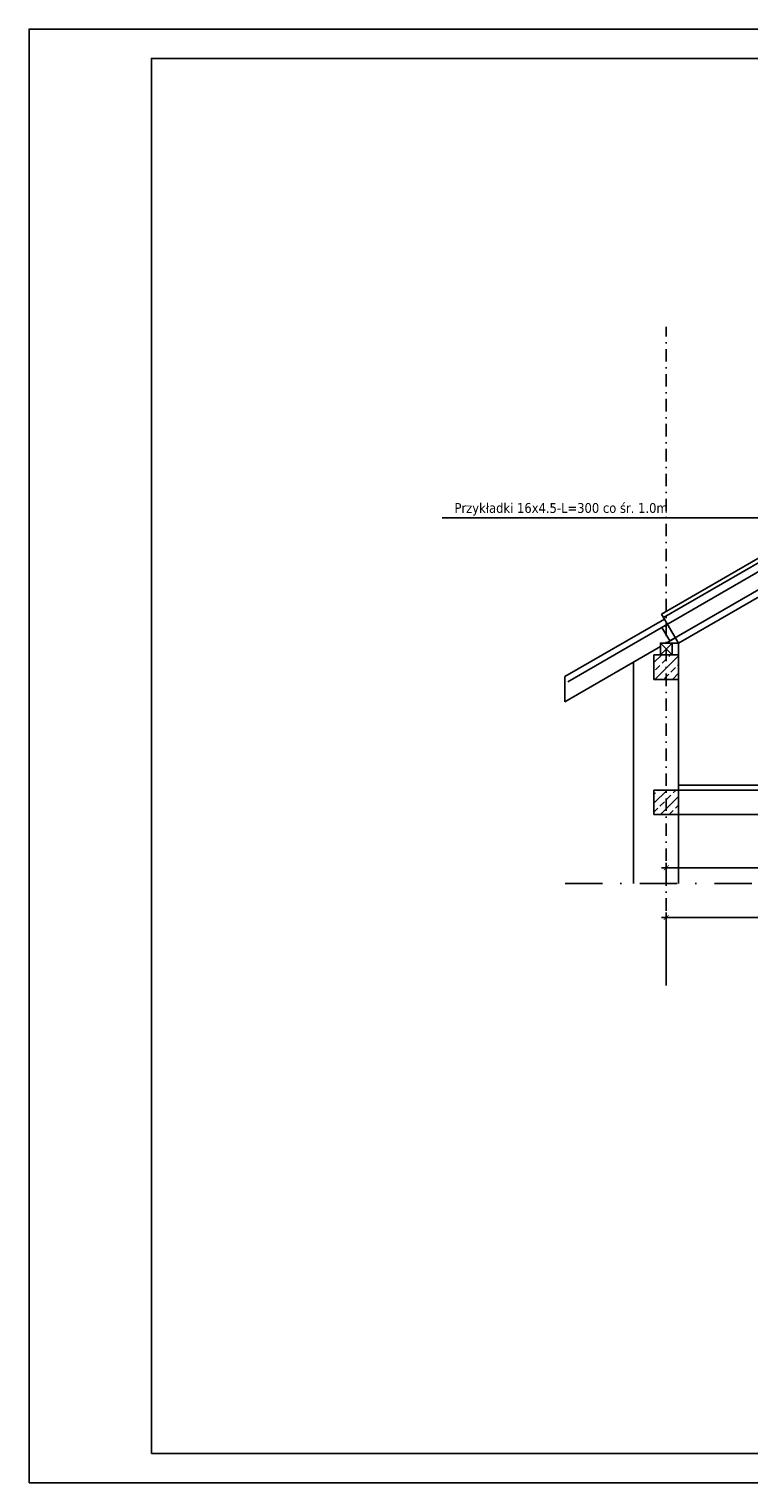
# Model space of a CAD drawing. Header units: millimetres. Extents: x 215282 to 249074, y 9058 to 27069.
# Tile 9 of 51: x 232313 to 233048, y 9058 to 10543. Entities that reach past the tile are written whole.
import ezdxf

# ---------------------------------------------------------------- set-up
doc = ezdxf.new("R2010")
doc.units = ezdxf.units.MM
doc.linetypes.add('CENTER', pattern=[50.8, 31.75, -6.35, 6.35, -6.35])
doc.linetypes.add('DASHDOT', pattern=[25.4, 12.7, -6.35, 0, -6.35])
for name, color, linetype in [('01-HM_podstawowa', 8, 'Continuous'), ('02-HM_osie', 8, 'CENTER'), ('A_inwentaryzacja', 8, 'Continuous'), ('USZKODZENIA', 4, 'Continuous')]:
    doc.layers.add(name, color=color, linetype=linetype)
doc.styles.add('HM_standard', font='tahoma.ttf')
doc.dimstyles.new('S50', dxfattribs={"dimscale": 5, "dimtxt": 2, "dimasz": 1, "dimexe": 1, "dimexo": 1, "dimgap": 1, "dimtad": 0, "dimdec": 1, "dimrnd": 0.5, "dimdsep": 46, "dimtxsty": 'HM_standard', "dimblk1": 'ARCHTICK', "dimblk2": 'ARCHTICK', "dimsah": 1, "dimcen": -3, "dimdle": 1, "dimclrt": 256, "dimadec": 0, "dimazin": 0, "dimtfac": 0.8, "dimtdec": 1, "dimtix": 1, "dimtmove": 2, "dimatfit": 3, "dimldrblk": 'ARCHTICK', "dimfxl": 1, "dimtvp": 1, "dimtolj": 1, "dimarcsym": 0})
pattern_1 = [(45, (16454.611, -16344.962), (-8.9802561, 8.9802561), []), (45, (16463.592, -16344.962), (-8.9802561, 8.9802561), [6.35, -3.175])]

# ---------------------------------------------------------------- blocks, each defined once
blk = doc.blocks.new('_ARCHTICK')
at = {"color": 0, "linetype": 'ByBlock', "const_width": 0.15}
blk.add_lwpolyline([(-0.5, -0.5), (0.5, 0.5)], dxfattribs=at)
blk = doc.blocks.new('*D391')
at = {"layer": '01-HM_podstawowa', "color": 0, "lineweight": -2, "ltscale": 3, "transparency": 16777216}
for p, q in [((232963.8, 9571.1), (232963.8, 9640.6)), ((234028.8, 9571.1), (234028.8, 9640.6)), ((232958.8, 9635.6), (234033.8, 9635.6))]:
    blk.add_line(p, q, dxfattribs=at)
at = {"layer": 'Defpoints', "color": 0, "transparency": 16777216}
for p in [(234028.8, 9635.6), (232963.8, 9566.1), (234028.8, 9566.1)]:
    blk.add_point(p, dxfattribs=at)
at = {"layer": '01-HM_podstawowa', "color": 0, "lineweight": -2, "ltscale": 3, "transparency": 16777216, "xscale": 5, "yscale": 5, "zscale": 5, "rotation": 180}
blk.add_blockref('_ARCHTICK', (232963.8, 9635.6), dxfattribs=at)
at = {"layer": '01-HM_podstawowa', "color": 0, "lineweight": -2, "ltscale": 3, "transparency": 16777216, "xscale": 5, "yscale": 5, "zscale": 5}
blk.add_blockref('_ARCHTICK', (234028.8, 9635.6), dxfattribs=at)
at = {"layer": '01-HM_podstawowa', "ltscale": 3, "transparency": 16777216, "insert": (233496.3, 9646), "char_height": 10, "attachment_point": 5, "style": 'HM_standard'}
blk.add_mtext('\\A1;1065', dxfattribs=at)
blk = doc.blocks.new('*D392')
at = {"layer": '01-HM_podstawowa', "color": 0, "lineweight": -2, "ltscale": 3, "transparency": 16777216}
for p, q in [((232958.8, 9686.5), (233388.8, 9686.5)), ((232963.8, 9675.3), (232963.8, 9691.5)), ((233383.8, 9675.3), (233383.8, 9691.5))]:
    blk.add_line(p, q, dxfattribs=at)
at = {"layer": 'Defpoints', "color": 0, "transparency": 16777216}
for p in [(233383.8, 9686.5), (232963.8, 9670.3), (233383.8, 9670.3)]:
    blk.add_point(p, dxfattribs=at)
at = {"layer": '01-HM_podstawowa', "color": 0, "lineweight": -2, "ltscale": 3, "transparency": 16777216, "xscale": 5, "yscale": 5, "zscale": 5, "rotation": 180}
blk.add_blockref('_ARCHTICK', (232963.8, 9686.5), dxfattribs=at)
at = {"layer": '01-HM_podstawowa', "color": 0, "lineweight": -2, "ltscale": 3, "transparency": 16777216, "xscale": 5, "yscale": 5, "zscale": 5}
blk.add_blockref('_ARCHTICK', (233383.8, 9686.5), dxfattribs=at)
at = {"layer": '01-HM_podstawowa', "ltscale": 3, "transparency": 16777216, "insert": (233173.8, 9696.9), "char_height": 10, "attachment_point": 5, "style": 'HM_standard'}
blk.add_mtext('\\A1;420', dxfattribs=at)

msp = doc.modelspace()

# ---------------------------------------------------------------- hatches: boundary and pattern name
at = {"layer": 'A_inwentaryzacja', "ltscale": 3}
h = msp.add_hatch(dxfattribs=at)
h.set_pattern_fill('ANSI33', color=256, scale=2)
h.set_pattern_definition(pattern_1)
h.paths.add_polyline_path([(232976.28, 9903.88), (232951.28, 9903.88), (232951.28, 9878.88), (232976.28, 9878.88)])
h = msp.add_hatch(dxfattribs=at)
h.set_pattern_fill('ANSI33', color=256, scale=2)
h.set_pattern_definition(pattern_1)
h.paths.add_polyline_path([(232976.28, 9765.88), (232951.28, 9765.88), (232951.28, 9740.88), (232976.28, 9740.88)])

# ---------------------------------------------------------------- linework, layer by layer
at = {"layer": '01-HM_podstawowa', "ltscale": 3}
msp.add_line((232734.71, 10043.88), (233084.12, 10043.88), dxfattribs=at)
for points in [[(232312.8, 9058.13), (234412.8, 9058.13), (234412.8, 10543.13), (232312.8, 10543.13)], [(232312.8, 9058.12), (234412.8, 9058.12), (234412.8, 10543.12), (232312.8, 10543.12)], [(232437.8, 9088.13), (234382.8, 9088.13), (234382.8, 10513.13), (232437.8, 10513.13)]]:
    msp.add_lwpolyline(points, close=True, dxfattribs=at)
at = {"layer": '01-HM_podstawowa', "color": 1, "ltscale": 3}
msp.add_lwpolyline([(232969.78, 9903.88), (232976.28, 9903.88), (232976.28, 9915.88), (232969.78, 9915.88)], close=True, dxfattribs=at)
at = {"layer": '02-HM_osie', "linetype": 'DASHDOT'}
msp.add_line((232963.78, 9566.1), (232963.78, 10239.1), dxfattribs=at)
at = {"layer": 'A_inwentaryzacja', "ltscale": 3}
for p, q in [((233178.93, 10032.88), (232976.28, 9915.88)), ((233094.19, 10023.66), (232959.09, 9945.66)), ((233096.19, 10020.19), (232961.09, 9942.19)), ((232962.09, 9940.46), (232860.28, 9881.68)), ((232965.09, 9935.27), (232863.28, 9876.49)), ((232976.28, 9915.88), (232959.09, 9945.66)), ((232973.16, 9921.29), (232963.78, 9915.88)), ((232957.78, 9912.42), (232860.28, 9856.12)), ((232969.78, 9915.88), (232957.78, 9903.88)), ((232957.78, 9915.88), (232969.78, 9903.88)), ((232976.28, 9670.34), (232976.28, 9915.88)), ((232930.28, 9670.34), (232930.28, 9896.54)), ((232860.28, 9856.12), (232860.28, 9881.68)), ((232951.28, 9765.88), (234041.28, 9765.88)), ((232951.28, 9740.88), (232951.28, 9765.88)), ((232976.28, 9770.88), (233369.28, 9770.88)), ((232951.28, 9740.88), (234041.28, 9740.88))]:
    msp.add_line(p, q, dxfattribs=at)
at = {"layer": 'A_inwentaryzacja', "linetype": 'DASHDOT', "ltscale": 3}
msp.add_line((232860.41, 9670.34), (234129.8, 9670.34), dxfattribs=at)
at = {"layer": 'A_inwentaryzacja', "ltscale": 3}
for points in [[(232969.78, 9903.88), (232957.78, 9903.88), (232957.78, 9915.88), (232969.78, 9915.88)], [(232976.28, 9878.88), (232951.28, 9878.88), (232951.28, 9903.88), (232976.28, 9903.88)]]:
    msp.add_lwpolyline(points, close=True, dxfattribs=at)
at = {"layer": 'USZKODZENIA', "ltscale": 3}
msp.add_lwpolyline([(232967.44, 9918.15), (233227.25, 10068.15), (233219.25, 10082.01), (232959.44, 9932.01)], close=True, dxfattribs=at)

# ---------------------------------------------------------------- texts
at = {"layer": '01-HM_podstawowa', "ltscale": 3, "style": 'HM_standard'}
msp.add_text('Przykładki 16x4.5-L=300 co śr. 1.0m', height=10, dxfattribs=at).set_placement((232747.43, 10048.98))

# ---------------------------------------------------------------- dimensions: what is measured, and where the dimension line sits
at = {"layer": '01-HM_podstawowa', "ltscale": 3}
for base, p1, p2, picture, middle in [((233383.81, 9686.47), (232963.78, 9670.34), (233383.81, 9670.34), '*D392', (233173.8, 9696.88)), ((234028.78, 9635.58), (232963.78, 9566.1), (234028.78, 9566.1), '*D391', (233496.28, 9645.99))]:
    dim = msp.add_linear_dim(base=base, p1=p1, p2=p2, dimstyle='S50', dxfattribs=at)
    dim.commit()
    dim.dimension.update_dxf_attribs({"geometry": picture, "text_midpoint": middle})

doc.saveas('drawing.dxf')
